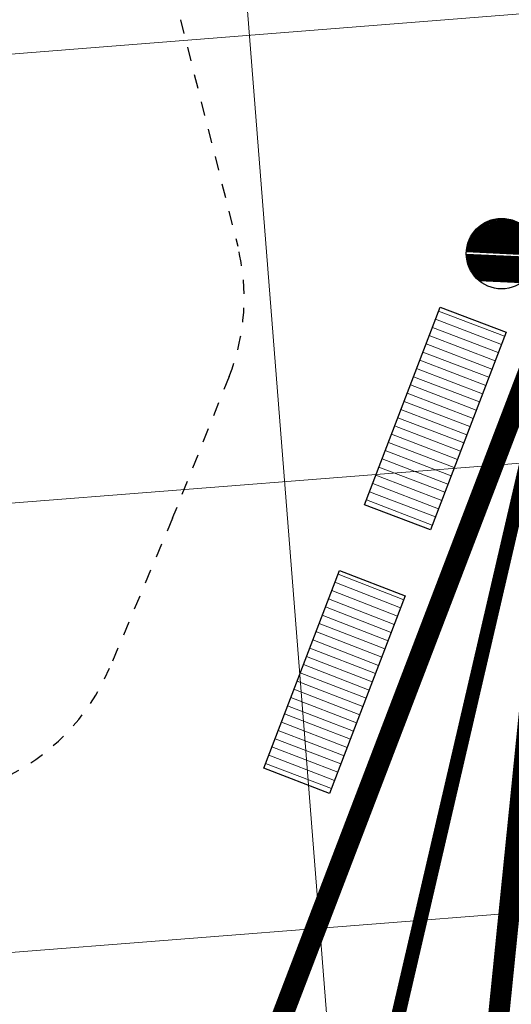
# Model space of a CAD drawing. Extents: x 5459245 to 5462690, y 5971016 to 5972523.
# Tile 169 of 198: x 5462453.88 to 5462457.36, y 5972208.21 to 5972215.19. Entities that reach past the tile are written whole.
import ezdxf

# ---------------------------------------------------------------- set-up
doc = ezdxf.new("R2010")
doc.units = 0
doc.linetypes.add('8', pattern=[0.5, 0.25, -0.25])
for name, color, linetype, lineweight in [('! DB - Obrzeże betonowe 8x30', 7, 'CONTINUOUS', 30), ('A_LINIE PZT', 7, 'CONTINUOUS', 13), ('A_MAŁA ARCHITEKTURA', 195, 'CONTINUOUS', 9), ('A_PROJEKTY TOWARZYSZĄCE', 7, 'CONTINUOUS', 20), ('A_SKARPY PROJEKTOWANE', 7, 'CONTINUOUS', 20)]:
    doc.layers.add(name, color=color, linetype=linetype, lineweight=lineweight)
doc.layers.add('ADT CCTV', color=102, linetype='CONTINUOUS')

# ---------------------------------------------------------------- blocks, each defined once
blk = doc.blocks.new('A$C792F184C')
at = {"layer": '! DB - Obrzeże betonowe 8x30', "const_width": 0.1}
blk.add_lwpolyline([(13.37285226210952, 124.666338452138, 0.1041688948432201), (-5.166432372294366, 75.97386202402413), (-5.526860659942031, 73.48726828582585), (-5.829313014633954, 70.97423425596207), (-6.073279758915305, 68.4563405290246), (-6.261139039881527, 65.93515488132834), (-6.395257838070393, 63.41222753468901), (-6.477991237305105, 60.88909422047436), (-6.511682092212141, 58.36727899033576), (-6.49866099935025, 55.84829679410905), (-6.441246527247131, 53.33365578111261), (-6.341745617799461, 50.82485933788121), (-6.203107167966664, 48.33513527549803), (-2.984352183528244, -2.403891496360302)], format="xyb", dxfattribs=at)
blk = doc.blocks.new('A$C1FAB5D0D')
at = {"layer": 'A_MAŁA ARCHITEKTURA'}
h = blk.add_hatch(dxfattribs=at)
h.set_pattern_fill('ANSI31', color=256, scale=0.025, angle=135)
h.set_pattern_definition([(180, (-6540861.22053907, -5876223.381191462), (-2.168404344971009e-19, -0.003125), [])])
edge = h.paths.add_edge_path()
edge.add_arc((0, 0), 0.25, 0, 360)
at = {"layer": 'A_MAŁA ARCHITEKTURA', "lineweight": 30}
blk.add_circle((0, 0), 0.25, dxfattribs=at)
blk = doc.blocks.new('A$C4FEA3FF5')
at = {"layer": 'A_MAŁA ARCHITEKTURA'}
h = blk.add_hatch(dxfattribs=at)
h.set_pattern_fill('ANSI31', color=256, scale=0.4999999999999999, angle=44.99999997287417)
h.set_pattern_definition([(89.99999997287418, (-1.650000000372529, 0.2099999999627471), (-0.06249999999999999, 2.958968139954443e-11), [])])
h.paths.add_polyline_path([(0, 0), (0, -0.5000000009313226), (-1.5, -0.5), (-1.5, 0)])
at = {"layer": 'A_MAŁA ARCHITEKTURA', "lineweight": 30}
blk.add_lwpolyline([(0, 0), (0, -0.5), (-1.5, -0.5), (-1.5, 0), (0, 0)], dxfattribs=at)
blk = doc.blocks.new('A$C43995eb0')
at = {"layer": 'A_MAŁA ARCHITEKTURA', "linetype": '8', "lineweight": 25, "ltscale": 2}
for p, q in [((2183.429593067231, 2685.536545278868), (3334.53963178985, 2771.805220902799)), ((1107.556841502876, 2585.88755685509), (2156.863398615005, 2683.30799697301)), ((-988.6345756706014, 1127.97280377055), (257.4488284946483, 2220.2836880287))]:
    blk.add_line(p, q, dxfattribs=at)
for centre, radius, start, end in [((3446.641108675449, 1276), 1500.000000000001, 29.95590348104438, 94.28595700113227), ((2295.531069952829, 1189.731324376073), 1499.999999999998, 94.28595700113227, 95.30428841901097), ((1246.224512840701, 1092.310884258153), 1499.999999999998, 95.30428841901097, 131.2376536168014)]:
    blk.add_arc(centre, radius, start, end, dxfattribs=at)
blk = doc.blocks.new('A770198')
at = {"layer": 'ADT CCTV', "color": 140, "lineweight": 9}
for p, q in [((7.785417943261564, 37.28904714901), (7.764564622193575, 0.7773908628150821)), ((10.95892966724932, 34.68234513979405), (10.9410553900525, 3.386639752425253)), ((14.13244138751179, 32.07564313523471), (14.11754615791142, 5.995888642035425)), ((0.6887619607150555, 25.43363719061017), (22.23368747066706, 25.42133199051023))]:
    blk.add_line(p, q, dxfattribs=at)
blk.add_arc((29.99999999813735, 19.04213309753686), 29.99999999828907, 140.6005380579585, 219.4005380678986, dxfattribs=at)
blk = doc.blocks.new('G$CFAE608CC')
at = {"layer": 'ADT CCTV', "rotation": 90}
blk.add_blockref('A770198', (38.08383079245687, 0), dxfattribs=at)

msp = doc.modelspace()

# ---------------------------------------------------------------- linework, layer by layer
at = {"layer": 'A_LINIE PZT', "const_width": 0.15}
msp.add_lwpolyline([(5462443.295542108, 5972189.239556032), (5462456.628004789, 5972201.741979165), (5462457.828771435, 5972213.580403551), (5462461.512109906, 5972218.981869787), (5462456.295492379, 5972229.694260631), (5462464.355886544, 5972231.267020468), (5462468.591250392, 5972226.398419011), (5462458.762322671, 5972200.316175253), (5462445.166007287, 5972187.56632606), (5462439.698435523, 5972180.237961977)], dxfattribs=at)
msp.add_lwpolyline([(5462448.055880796, 5972198.266509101), (5462453.899627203, 5972203.306319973), (5462457.828771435, 5972213.580403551), (5462461.512109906, 5972218.981869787), (5462455.108288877, 5972225.242287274), (5462438.169721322, 5972221.470100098), (5462434.804059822, 5972210.001205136), (5462434.804059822, 5972210.001205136)], close=True, dxfattribs=at)
at = {"layer": 'A_SKARPY PROJEKTOWANE', "const_width": 0.1}
msp.add_lwpolyline([(5462457.828771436, 5972213.580403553), (5462457.828771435, 5972213.580403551), (5462456.628004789, 5972201.741979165), (5462448.092051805, 5972193.737449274), (5462448.055880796, 5972198.266509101), (5462453.899627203, 5972203.306319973), (5462453.899627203, 5972203.306319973), (5462453.899627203, 5972203.306319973), (5462457.828771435, 5972213.580403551)], close=True, dxfattribs=at)
msp.add_lwpolyline([(5462448.092051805, 5972193.737449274), (5462449.245737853, 5972197.20437353), (5462455.263815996, 5972202.524149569), (5462457.828771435, 5972213.580403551)], dxfattribs=at)

# ---------------------------------------------------------------- block references
at = {"layer": 'A_MAŁA ARCHITEKTURA', "xscale": 0.001, "yscale": 0.001, "zscale": 0.001, "rotation": 242.9301705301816}
msp.add_blockref('A$C43995eb0', (5462453.565801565, 5972214.818660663), dxfattribs=at)
at = {"layer": 'A_MAŁA ARCHITEKTURA'}
for name, p, rotation in [('A$C1FAB5D0D', (5462457.295992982, 5972213.527326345), 357.2556805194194), ('A$C4FEA3FF5', (5462456.791641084, 5972211.56835699), 249.0715176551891), ('A$C4FEA3FF5', (5462456.077236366, 5972209.70030295), 249.0715176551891)]:
    msp.add_blockref(name, p, dxfattribs=dict(at, rotation=rotation))
at = {"layer": 'A_PROJEKTY TOWARZYSZĄCE'}
msp.add_blockref('A$C792F184C', (5462461.02093212, 5972101.945373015), dxfattribs=at)
at = {"layer": 'ADT CCTV', "rotation": 184.5356804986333}
msp.add_blockref('G$CFAE608CC', (5462467.50940801, 5972223.830454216), dxfattribs=at)

doc.saveas('drawing.dxf')
